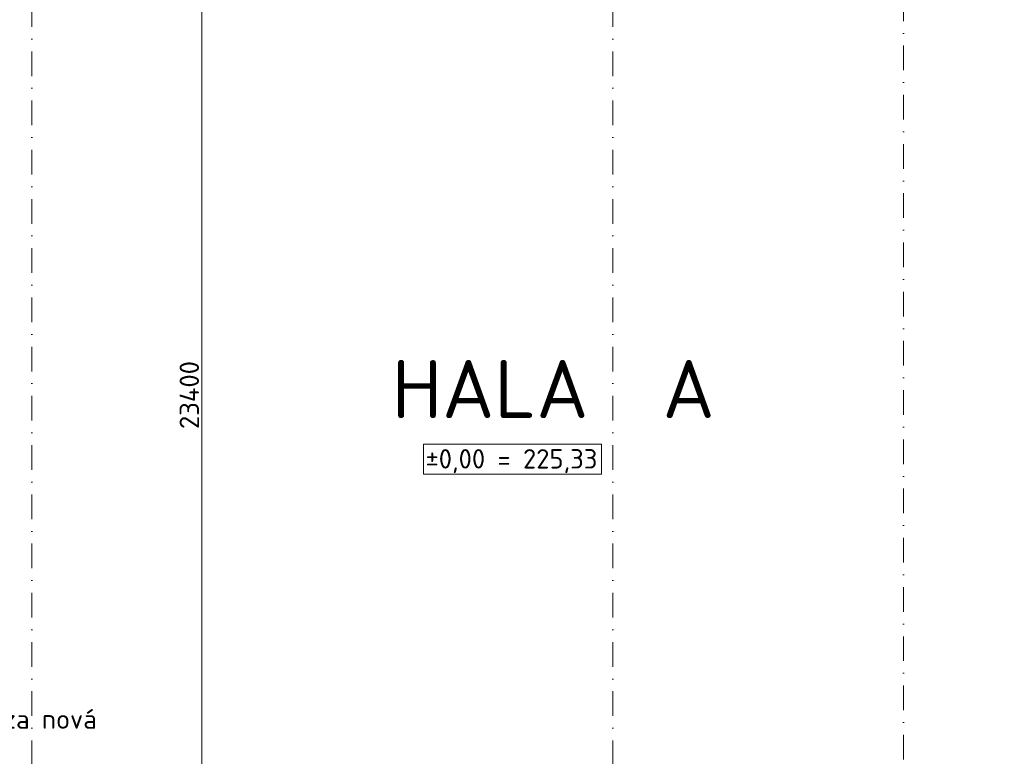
# Model space of a CAD drawing. Header units: millimetres. Extents: x -796345 to 3713765, y -2985421 to 2187451.
# Tile 97 of 256: x 11750 to 32084, y 4242 to 19448. Entities that reach past the tile are written whole.
import ezdxf
from ezdxf import colors
from ezdxf.entities.mleader import LeaderData, LeaderLine
from ezdxf.math import Vec2, Vec3

# ---------------------------------------------------------------- set-up
doc = ezdxf.new("R2010")
doc.units = ezdxf.units.MM
doc.header["$PDMODE"] = 1
doc.linetypes.add('CENTERX2', pattern=[101.6, 63.5, -12.7, 12.7, -12.7])
doc.linetypes.add('DASHDOT', pattern=[25.4, 12.7, -6.35, 0, -6.35])
doc.layers.get('Defpoints').update_dxf_attribs({"color": 8})
for name, color, linetype, lineweight in [('A99_N_koty-200', 5, 'Continuous', 5), ('A99_N_osy', 1, 'CENTERX2', 9), ('A99_N_txt-popis-200', 240, 'Continuous', 5), ('A99_N_txt-popis-50', 240, 'Continuous', 9)]:
    doc.layers.add(name, color=color, linetype=linetype, lineweight=lineweight)
doc.styles.add('A99_kota', font='isocpeur.ttf', dxfattribs={"height": 2})
doc.styles.add('A99_popis', font='isocpeur.ttf')
doc.styles.add('ad_popis 100', font='isocpeur.ttf', dxfattribs={"height": 200})
doc.dimstyles.new('A99_kota_200 new', dxfattribs={"dimscale": 200, "dimtxt": 2, "dimasz": 1.2, "dimexe": 0.5, "dimexo": 1.5, "dimgap": 0.3, "dimtad": 1, "dimdec": 0, "dimzin": 3, "dimdsep": 46, "dimtxsty": 'A99_kota', "dimblk": 'ARCHTICK', "dimcen": 2.5, "dimazin": 2, "dimtfac": 0.75, "dimtdec": 0, "dimtmove": 2, "dimatfit": 0, "dimfxl": 4, "dimfxlon": 1, "dimtolj": 1, "dimtzin": 0, "dimlwd": 5, "dimlwe": 5, "dimarcsym": 0})

# ---------------------------------------------------------------- blocks, each defined once
blk = doc.blocks.new('_ArchTick')
at = {"color": 0, "linetype": 'ByBlock', "const_width": 0.15}
blk.add_lwpolyline([(-0.5, -0.5), (0.5, 0.5)], dxfattribs=at)
blk = doc.blocks.new('*D358')
at = {"layer": 'A99_N_koty-200', "color": 0, "lineweight": 5, "transparency": 16777216}
for p, q in [((15512.5, 23400), (15612.5, 23400)), ((15512.5, 0), (15512.5, 23400)), ((15512.5, 0), (15612.5, 0))]:
    blk.add_line(p, q, dxfattribs=at)
at = {"layer": 'Defpoints', "color": 0, "lineweight": 0, "transparency": 16777216}
for p in [(15512.5, 23400), (15512.5, 23400), (15512.5, 0)]:
    blk.add_point(p, dxfattribs=at)
at = {"layer": 'A99_N_koty-200', "color": 0, "lineweight": 5, "transparency": 16777216, "xscale": 240, "yscale": 240, "zscale": 240}
for p, rotation in [((15512.5, 23400), 90), ((15512.5, 0), 270)]:
    blk.add_blockref('_ArchTick', p, dxfattribs=dict(at, rotation=rotation))
at = {"layer": 'A99_N_koty-200', "color": 0, "transparency": 16777216, "insert": (15252.5, 11700), "char_height": 400, "attachment_point": 5, "rotation": 90, "style": 'A99_kota'}
blk.add_mtext('\\A1;23400', dxfattribs=at)

msp = doc.modelspace()

# ---------------------------------------------------------------- linework, layer by layer
at = {"layer": 'A99_N_koty-200', "linetype": 'Continuous', "lineweight": 5}
msp.add_lwpolyline([(20090, 10685), (23765, 10685), (23765, 10065), (20090, 10065)], close=True, dxfattribs=at)
at = {"layer": 'A99_N_osy', "linetype": 'DASHDOT', "ltscale": 40}
msp.add_line((30000, 100200), (30000, -5085), dxfattribs=at)
for points in [[(12000, -5085), (12000, 84377.5)], [(24000, -5085), (24000, 84377.5)]]:
    msp.add_lwpolyline(points, dxfattribs=at)

# ---------------------------------------------------------------- texts
at = {"layer": 'A99_N_koty-200', "style": 'A99_kota'}
msp.add_text('±0,00 = 225,33', height=400, dxfattribs=at).set_placement((20131.6, 10182.9))
at = {"layer": 'A99_N_txt-popis-200', "lineweight": 9, "ltscale": 5, "style": 'ad_popis 100'}
msp.add_text('HALA  A', height=1200, dxfattribs=at).set_placement((19435, 11225))

# ---------------------------------------------------------------- dimensions: what is measured, and where the dimension line sits
at = {"layer": 'A99_N_koty-200'}
dim = msp.add_linear_dim(base=(15512.5, 23400), p1=(15512.5, 0), p2=(15512.5, 23400), angle=90, dimstyle='A99_kota_200 new', override={"dimscale": 0, "dimtix": 1, "dimtofl": 1, "dimtmove": 2, "dimatfit": 3}, dxfattribs=at)
dim.commit()
dim.dimension.update_dxf_attribs({"geometry": '*D358', "text_midpoint": (15252.5, 11700)})

# ---------------------------------------------------------------- leaders
at = {"layer": 'A99_N_txt-popis-50', "lineweight": 9}
ml = msp.add_multileader_mtext('Standard', dxfattribs=at)
ml.set_content('\\A1;{\\C256;výměna stávajících sekčních vrat za nová  }', color=1, style='A99_popis')
ml.set_leader_properties(color=256, linetype='ByLayer', lineweight=-1)
ml.build(insert=Vec2(0, 0))
ml.multileader.update_dxf_attribs({"dogleg_length": 6.4, "arrow_head_size": 200, "scale": 200})
ctx = ml.context
ctx.base_point, ctx.scale, ctx.char_height, ctx.arrow_head_size, ctx.landing_gap_size, ctx.plane_origin = Vec3(2700, 5010), 200, 400, 200, 400, Vec3(2512.5, -3085)
notes = []
notes.append((ctx, [(0, (1, 1, 0), (1420, 5010), (1, 0), 1280, [(0, [(-175, 5010)], 0, [])])]))
ctx.mtext.insert, ctx.mtext.width, ctx.mtext.flow_direction = Vec3(3100, 5210.2), 5995, 5
for ctx, leaders in notes:
    for number, flags, end, landing, length, lines in leaders:
        leader = LeaderData()
        leader.index, (leader.has_last_leader_line, leader.has_dogleg_vector, leader.attachment_direction) = number, flags
        leader.last_leader_point, leader.dogleg_vector, leader.dogleg_length = Vec3(end), Vec3(landing), length
        for number, points, colour, breaks in lines:
            line = LeaderLine()
            line.index, line.vertices, line.color, line.breaks = number, Vec3.list(points), colors.encode_raw_color(colour), breaks
            leader.lines.append(line)
        ctx.leaders.append(leader)

doc.saveas('drawing.dxf')
